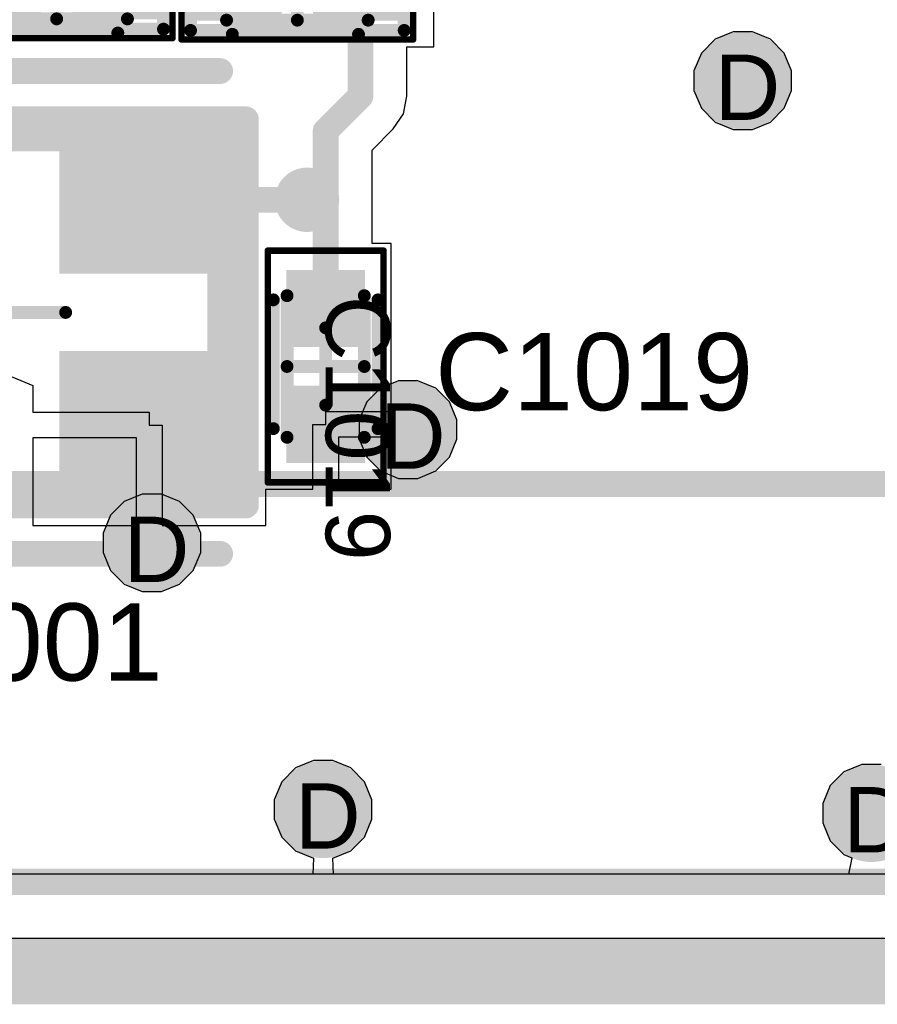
# Model space of a CAD drawing. Header units: inches. Extents: x -6 to 11.2, y -2.2 to 8.3.
# Tile 39 of 256: x 1.726 to 1.989, y -0.01 to 0.291. Entities that reach past the tile are written whole.
import ezdxf

# ---------------------------------------------------------------- set-up
doc = ezdxf.new("R2010")
doc.units = ezdxf.units.IN
doc.header["$MEASUREMENT"] = 0
for name, color, linetype in [('Board Layer Stack Bottom Overlay', 54, 'Continuous'), ('Board Outline', 76, 'Continuous'), ('Drill Drawing', 1, 'Continuous'), ('Layer  6- Inner', 156, 'Continuous'), ('Layer 1- Top', 1, 'Continuous'), ('Layer 2- GND', 16, 'Continuous'), ('Layer 3- Inner', 16, 'Continuous'), ('Layer 4- Inner', 76, 'Continuous'), ('Layer 5- Inner', 90, 'Continuous'), ('Layer 7- PWR', 76, 'Continuous'), ('Layer 8- Bottom', 5, 'Continuous'), ('Top Assembly', 56, 'Continuous'), ('Top Comp Body -Top13)-Comp Body -Bot14)', 56, 'Continuous'), ('Top Comp Outline -Top11)-Comp Outline -Bot12)', 56, 'Continuous'), ('Top Component Center', 56, 'Continuous'), ('Top Courtyard -Top15)-Courtyard -Bot16)', 56, 'Continuous'), ('Top Designator', 56, 'Continuous'), ('Top Overlay', 2, 'Continuous'), ('Top Paste', 8, 'Continuous'), ('Top Solder', 216, 'Continuous'), ('Via Holes', 16, 'Continuous')]:
    doc.layers.add(name, color=color, linetype=linetype)
doc.styles.add('Arial', font='txt', dxfattribs={"height": 0.2})

# ---------------------------------------------------------------- blocks, each defined once
blk = doc.blocks.new('FP_ABM8_MFG_150')
at = {"layer": 'Layer 1- Top'}
for points in [[(-0.07087, 0.05512), (-0.01969, 0.05512), (-0.01969, 0.01378), (-0.07087, 0.01378)], [(0.01969, 0.05512), (0.07087, 0.05512), (0.07087, 0.01378), (0.01969, 0.01378)], [(-0.07087, -0.01378), (-0.01969, -0.01378), (-0.01969, -0.05512), (-0.07087, -0.05512)], [(0.01969, -0.01378), (0.07087, -0.01378), (0.07087, -0.05512), (0.01969, -0.05512)]]:
    blk.add_hatch(color=7, dxfattribs=at).paths.add_polyline_path(points)
at = {"layer": 'Top Paste'}
for points in [[(-0.07087, 0.05512), (-0.01969, 0.05512), (-0.01969, 0.01378), (-0.07087, 0.01378)], [(0.01969, 0.05512), (0.07087, 0.05512), (0.07087, 0.01378), (0.01969, 0.01378)], [(-0.07087, -0.01378), (-0.01969, -0.01378), (-0.01969, -0.05512), (-0.07087, -0.05512)], [(0.01969, -0.01378), (0.07087, -0.01378), (0.07087, -0.05512), (0.01969, -0.05512)]]:
    blk.add_hatch(color=8, dxfattribs=at).paths.add_polyline_path(points)
at = {"layer": 'Top Solder'}
for points in [[(-0.07283, 0.05709), (-0.01772, 0.05709), (-0.01772, 0.01181), (-0.07283, 0.01181)], [(0.01772, 0.05709), (0.07283, 0.05709), (0.07283, 0.01181), (0.01772, 0.01181)], [(-0.07283, -0.01181), (-0.01772, -0.01181), (-0.01772, -0.05709), (-0.07283, -0.05709)], [(0.01772, -0.01181), (0.07283, -0.01181), (0.07283, -0.05709), (0.01772, -0.05709)]]:
    blk.add_hatch(color=216, dxfattribs=at).paths.add_polyline_path(points)
at = {"layer": 'Top Assembly'}
for points in [[(-0.0748, 0.05906, 0.00787, 0.00787, 0), (-0.0748, -0.05906, 0.00787, 0.00787, 0)], [(0.0748, 0.05906, 0.00787, 0.00787, 0), (-0.0748, 0.05906, 0.00787, 0.00787, 0)], [(0.0748, 0.05906, 0.00787, 0.00787, 0), (0.0748, -0.05906, 0.00787, 0.00787, 0)], [(0.0748, -0.05906, 0.00787, 0.00787, 0), (-0.0748, -0.05906, 0.00787, 0.00787, 0)]]:
    blk.add_lwpolyline(points, format="xyseb", dxfattribs=at)
for points in [[(-0.07677, 0.05906, 0.00394, 0.00394, 1), (-0.07283, 0.05906, 0.00394, 0.00394, 1)], [(-0.07677, 0.05906, 0.00394, 0.00394, 1), (-0.07283, 0.05906, 0.00394, 0.00394, 1)], [(0.07283, 0.05906, 0.00394, 0.00394, 1), (0.07677, 0.05906, 0.00394, 0.00394, 1)], [(0.07283, 0.05906, 0.00394, 0.00394, 1), (0.07677, 0.05906, 0.00394, 0.00394, 1)], [(-0.07677, -0.05906, 0.00394, 0.00394, 1), (-0.07283, -0.05906, 0.00394, 0.00394, 1)], [(-0.07677, -0.05906, 0.00394, 0.00394, 1), (-0.07283, -0.05906, 0.00394, 0.00394, 1)], [(0.07283, -0.05906, 0.00394, 0.00394, 1), (0.07677, -0.05906, 0.00394, 0.00394, 1)], [(0.07283, -0.05906, 0.00394, 0.00394, 1), (0.07677, -0.05906, 0.00394, 0.00394, 1)]]:
    blk.add_lwpolyline(points, format="xyseb", close=True, dxfattribs=at)
at = {"layer": 'Top Comp Body -Top13)-Comp Body -Bot14)'}
for points in [[(-0.06693, 0.05315, 0.00787, 0.00787, 0), (-0.06693, -0.05315, 0.00787, 0.00787, 0)], [(0.06693, 0.05315, 0.00787, 0.00787, 0), (-0.06693, 0.05315, 0.00787, 0.00787, 0)], [(0.06693, 0.05315, 0.00787, 0.00787, 0), (0.06693, -0.05315, 0.00787, 0.00787, 0)], [(0.06693, -0.05315, 0.00787, 0.00787, 0), (-0.06693, -0.05315, 0.00787, 0.00787, 0)]]:
    blk.add_lwpolyline(points, format="xyseb", dxfattribs=at)
for points in [[(-0.0689, 0.05315, 0.00394, 0.00394, 1), (-0.06496, 0.05315, 0.00394, 0.00394, 1)], [(-0.0689, 0.05315, 0.00394, 0.00394, 1), (-0.06496, 0.05315, 0.00394, 0.00394, 1)], [(0.06496, 0.05315, 0.00394, 0.00394, 1), (0.0689, 0.05315, 0.00394, 0.00394, 1)], [(0.06496, 0.05315, 0.00394, 0.00394, 1), (0.0689, 0.05315, 0.00394, 0.00394, 1)], [(-0.0689, -0.05315, 0.00394, 0.00394, 1), (-0.06496, -0.05315, 0.00394, 0.00394, 1)], [(-0.0689, -0.05315, 0.00394, 0.00394, 1), (-0.06496, -0.05315, 0.00394, 0.00394, 1)], [(0.06496, -0.05315, 0.00394, 0.00394, 1), (0.0689, -0.05315, 0.00394, 0.00394, 1)], [(0.06496, -0.05315, 0.00394, 0.00394, 1), (0.0689, -0.05315, 0.00394, 0.00394, 1)]]:
    blk.add_lwpolyline(points, format="xyseb", close=True, dxfattribs=at)
at = {"layer": 'Top Component Center'}
for points in [[(0, 0.01969, 0.00394, 0.00394, 0), (0, -0.01969, 0.00394, 0.00394, 0)], [(0.01969, 0, 0.00394, 0.00394, 0), (-0.01969, 0, 0.00394, 0.00394, 0)]]:
    blk.add_lwpolyline(points, format="xyseb", dxfattribs=at)
for points in [[(-0.00098, 0.01969, 0.00197, 0.00197, 1), (0.00098, 0.01969, 0.00197, 0.00197, 1)], [(-0.02067, 0, 0.00197, 0.00197, 1), (-0.0187, 0, 0.00197, 0.00197, 1)], [(0.0187, 0, 0.00197, 0.00197, 1), (0.02067, 0, 0.00197, 0.00197, 1)], [(-0.00098, -0.01969, 0.00197, 0.00197, 1), (0.00098, -0.01969, 0.00197, 0.00197, 1)]]:
    blk.add_lwpolyline(points, format="xyseb", close=True, dxfattribs=at)
at = {"layer": 'Top Courtyard -Top15)-Courtyard -Bot16)'}
for points in [[(-0.0748, 0.05906, 0.00787, 0.00787, 0), (-0.0748, -0.05906, 0.00787, 0.00787, 0)], [(0.0748, 0.05906, 0.00787, 0.00787, 0), (-0.0748, 0.05906, 0.00787, 0.00787, 0)], [(0.0748, 0.05906, 0.00787, 0.00787, 0), (0.0748, -0.05906, 0.00787, 0.00787, 0)], [(0.0748, -0.05906, 0.00787, 0.00787, 0), (-0.0748, -0.05906, 0.00787, 0.00787, 0)]]:
    blk.add_lwpolyline(points, format="xyseb", dxfattribs=at)
for points in [[(-0.07677, 0.05906, 0.00394, 0.00394, 1), (-0.07283, 0.05906, 0.00394, 0.00394, 1)], [(-0.07677, 0.05906, 0.00394, 0.00394, 1), (-0.07283, 0.05906, 0.00394, 0.00394, 1)], [(0.07283, 0.05906, 0.00394, 0.00394, 1), (0.07677, 0.05906, 0.00394, 0.00394, 1)], [(0.07283, 0.05906, 0.00394, 0.00394, 1), (0.07677, 0.05906, 0.00394, 0.00394, 1)], [(-0.07677, -0.05906, 0.00394, 0.00394, 1), (-0.07283, -0.05906, 0.00394, 0.00394, 1)], [(-0.07677, -0.05906, 0.00394, 0.00394, 1), (-0.07283, -0.05906, 0.00394, 0.00394, 1)], [(0.07283, -0.05906, 0.00394, 0.00394, 1), (0.07677, -0.05906, 0.00394, 0.00394, 1)], [(0.07283, -0.05906, 0.00394, 0.00394, 1), (0.07677, -0.05906, 0.00394, 0.00394, 1)]]:
    blk.add_lwpolyline(points, format="xyseb", close=True, dxfattribs=at)
at = {"layer": 'Top Overlay'}
for points in [[(0.06693, 0.07382, 0.00787, 0.00787, 0), (-0.06693, 0.07382, 0.00787, 0.00787, 0)], [(0.06693, -0.07382, 0.00787, 0.00787, 0), (-0.06693, -0.07382, 0.00787, 0.00787, 0)]]:
    blk.add_lwpolyline(points, format="xyseb", dxfattribs=at)
for points in [[(-0.0689, 0.07382, 0.00394, 0.00394, 1), (-0.06496, 0.07382, 0.00394, 0.00394, 1)], [(0.06496, 0.07382, 0.00394, 0.00394, 1), (0.0689, 0.07382, 0.00394, 0.00394, 1)], [(-0.08858, -0.03445, 0.00984, 0.00984, 1), (-0.09843, -0.03445, 0.00984, 0.00984, 1)], [(-0.10089, -0.03445, 0.00492, 0.00492, 1), (-0.09596, -0.03445, 0.00492, 0.00492, 1)], [(-0.09104, -0.03445, 0.00492, 0.00492, 1), (-0.08612, -0.03445, 0.00492, 0.00492, 1)], [(-0.0689, -0.07382, 0.00394, 0.00394, 1), (-0.06496, -0.07382, 0.00394, 0.00394, 1)], [(0.06496, -0.07382, 0.00394, 0.00394, 1), (0.0689, -0.07382, 0.00394, 0.00394, 1)]]:
    blk.add_lwpolyline(points, format="xyseb", close=True, dxfattribs=at)
at = {"layer": 'Top Assembly', "style": 'Arial'}
blk.add_text('Y1001', height=0.03937, dxfattribs=at).set_placement((0.00004, 0.00044))
blk = doc.blocks.new('L15002_035_243')
at = {"layer": 'Layer 1- Top'}
for points in [[(-0.03179, 0.01), (-0.00679, 0.01), (-0.00679, -0.01), (-0.03179, -0.01)], [(0.00679, 0.01), (0.03179, 0.01), (0.03179, -0.01), (0.00679, -0.01)]]:
    blk.add_hatch(color=7, dxfattribs=at).paths.add_polyline_path(points)
at = {"layer": 'Top Paste'}
for points in [[(-0.03179, 0.01), (-0.00679, 0.01), (-0.00679, -0.01), (-0.03179, -0.01)], [(0.00679, 0.01), (0.03179, 0.01), (0.03179, -0.01), (0.00679, -0.01)]]:
    blk.add_hatch(color=8, dxfattribs=at).paths.add_polyline_path(points)
at = {"layer": 'Top Solder'}
for points in [[(-0.03376, 0.01197), (-0.00482, 0.01197), (-0.00482, -0.01197), (-0.03376, -0.01197)], [(0.00482, 0.01197), (0.03376, 0.01197), (0.03376, -0.01197), (0.00482, -0.01197)]]:
    blk.add_hatch(color=216, dxfattribs=at).paths.add_polyline_path(points)
at = {"layer": 'Top Comp Body -Top13)-Comp Body -Bot14)'}
for points in [[(0.02165, 0.01181, 0.00394, 0.00394, 0), (-0.02165, 0.01181, 0.00394, 0.00394, 0)], [(-0.02165, 0.01181, 0.00394, 0.00394, 0), (-0.02165, -0.01181, 0.00394, 0.00394, 0)], [(0.02165, 0.01181, 0.00394, 0.00394, 0), (0.02165, -0.01181, 0.00394, 0.00394, 0)], [(0.02165, -0.01181, 0.00394, 0.00394, 0), (-0.02165, -0.01181, 0.00394, 0.00394, 0)]]:
    blk.add_lwpolyline(points, format="xyseb", dxfattribs=at)
for points in [[(-0.02264, 0.01181, 0.00197, 0.00197, 1), (-0.02067, 0.01181, 0.00197, 0.00197, 1)], [(-0.02264, 0.01181, 0.00197, 0.00197, 1), (-0.02067, 0.01181, 0.00197, 0.00197, 1)], [(0.02067, 0.01181, 0.00197, 0.00197, 1), (0.02264, 0.01181, 0.00197, 0.00197, 1)], [(0.02067, 0.01181, 0.00197, 0.00197, 1), (0.02264, 0.01181, 0.00197, 0.00197, 1)], [(-0.02264, -0.01181, 0.00197, 0.00197, 1), (-0.02067, -0.01181, 0.00197, 0.00197, 1)], [(-0.02264, -0.01181, 0.00197, 0.00197, 1), (-0.02067, -0.01181, 0.00197, 0.00197, 1)], [(0.02067, -0.01181, 0.00197, 0.00197, 1), (0.02264, -0.01181, 0.00197, 0.00197, 1)], [(0.02067, -0.01181, 0.00197, 0.00197, 1), (0.02264, -0.01181, 0.00197, 0.00197, 1)]]:
    blk.add_lwpolyline(points, format="xyseb", close=True, dxfattribs=at)
at = {"layer": 'Top Comp Outline -Top11)-Comp Outline -Bot12)'}
for points in [[(-0.03268, 0.01496, 0.00394, 0.00394, 0), (-0.03268, -0.01496, 0.00394, 0.00394, 0)], [(0.03268, 0.01496, 0.00394, 0.00394, 0), (-0.03268, 0.01496, 0.00394, 0.00394, 0)], [(0.03268, 0.01496, 0.00394, 0.00394, 0), (0.03268, -0.01496, 0.00394, 0.00394, 0)], [(0.03268, -0.01496, 0.00394, 0.00394, 0), (-0.03268, -0.01496, 0.00394, 0.00394, 0)]]:
    blk.add_lwpolyline(points, format="xyseb", dxfattribs=at)
for points in [[(-0.03366, 0.01496, 0.00197, 0.00197, 1), (-0.03169, 0.01496, 0.00197, 0.00197, 1)], [(-0.03366, 0.01496, 0.00197, 0.00197, 1), (-0.03169, 0.01496, 0.00197, 0.00197, 1)], [(0.03169, 0.01496, 0.00197, 0.00197, 1), (0.03366, 0.01496, 0.00197, 0.00197, 1)], [(0.03169, 0.01496, 0.00197, 0.00197, 1), (0.03366, 0.01496, 0.00197, 0.00197, 1)], [(-0.03366, -0.01496, 0.00197, 0.00197, 1), (-0.03169, -0.01496, 0.00197, 0.00197, 1)], [(-0.03366, -0.01496, 0.00197, 0.00197, 1), (-0.03169, -0.01496, 0.00197, 0.00197, 1)], [(0.03169, -0.01496, 0.00197, 0.00197, 1), (0.03366, -0.01496, 0.00197, 0.00197, 1)], [(0.03169, -0.01496, 0.00197, 0.00197, 1), (0.03366, -0.01496, 0.00197, 0.00197, 1)]]:
    blk.add_lwpolyline(points, format="xyseb", close=True, dxfattribs=at)
at = {"layer": 'Top Courtyard -Top15)-Courtyard -Bot16)'}
for points in [[(-0.03543, 0.01772, 0.00197, 0.00197, 0), (-0.03543, -0.01772, 0.00197, 0.00197, 0)], [(0.03543, 0.01772, 0.00197, 0.00197, 0), (-0.03543, 0.01772, 0.00197, 0.00197, 0)], [(0.03543, 0.01772, 0.00197, 0.00197, 0), (0.03543, -0.01772, 0.00197, 0.00197, 0)], [(0, 0.01181, 0.00394, 0.00394, 0), (0, -0.01181, 0.00394, 0.00394, 0)], [(0.01181, 0, 0.00394, 0.00394, 0), (-0.01181, 0, 0.00394, 0.00394, 0)], [(0.03543, -0.01772, 0.00197, 0.00197, 0), (-0.03543, -0.01772, 0.00197, 0.00197, 0)]]:
    blk.add_lwpolyline(points, format="xyseb", dxfattribs=at)
for points in [[(-0.03593, 0.01772, 0.000984, 0.000984, 1), (-0.03494, 0.01772, 0.000984, 0.000984, 1)], [(-0.03593, 0.01772, 0.000984, 0.000984, 1), (-0.03494, 0.01772, 0.000984, 0.000984, 1)], [(0.03494, 0.01772, 0.000984, 0.000984, 1), (0.03593, 0.01772, 0.000984, 0.000984, 1)], [(0.03494, 0.01772, 0.000984, 0.000984, 1), (0.03593, 0.01772, 0.000984, 0.000984, 1)], [(-0.00098, 0.01181, 0.00197, 0.00197, 1), (0.00098, 0.01181, 0.00197, 0.00197, 1)], [(-0.0128, 0, 0.00197, 0.00197, 1), (-0.01083, 0, 0.00197, 0.00197, 1)], [(0.01083, 0, 0.00197, 0.00197, 1), (0.0128, 0, 0.00197, 0.00197, 1)], [(-0.00098, -0.01181, 0.00197, 0.00197, 1), (0.00098, -0.01181, 0.00197, 0.00197, 1)], [(-0.03593, -0.01772, 0.000984, 0.000984, 1), (-0.03494, -0.01772, 0.000984, 0.000984, 1)], [(-0.03593, -0.01772, 0.000984, 0.000984, 1), (-0.03494, -0.01772, 0.000984, 0.000984, 1)], [(0.03494, -0.01772, 0.000984, 0.000984, 1), (0.03593, -0.01772, 0.000984, 0.000984, 1)], [(0.03494, -0.01772, 0.000984, 0.000984, 1), (0.03593, -0.01772, 0.000984, 0.000984, 1)]]:
    blk.add_lwpolyline(points, format="xyseb", close=True, dxfattribs=at)
at = {"layer": 'Top Overlay'}
for points in [[(0.01988, 0.01614, 0.00394, 0.00394, 0), (-0.0187, 0.01614, 0.00394, 0.00394, 0)], [(0.01988, -0.01614, 0.00394, 0.00394, 0), (-0.0187, -0.01614, 0.00394, 0.00394, 0)]]:
    blk.add_lwpolyline(points, format="xyseb", dxfattribs=at)
for points in [[(-0.01969, 0.01614, 0.00197, 0.00197, 1), (-0.01772, 0.01614, 0.00197, 0.00197, 1)], [(0.0189, 0.01614, 0.00197, 0.00197, 1), (0.02087, 0.01614, 0.00197, 0.00197, 1)], [(-0.01969, -0.01614, 0.00197, 0.00197, 1), (-0.01772, -0.01614, 0.00197, 0.00197, 1)], [(0.0189, -0.01614, 0.00197, 0.00197, 1), (0.02087, -0.01614, 0.00197, 0.00197, 1)]]:
    blk.add_lwpolyline(points, format="xyseb", close=True, dxfattribs=at)
at = {"layer": 'Top Comp Outline -Top11)-Comp Outline -Bot12)', "style": 'Arial'}
blk.add_text('R1042', height=0.01378, dxfattribs=at).set_placement((-0.03099, -0.00689))
blk = doc.blocks.new('L15002_035_245')
at = {"layer": 'Layer 1- Top'}
for points in [[(-0.03179, 0.01), (-0.00679, 0.01), (-0.00679, -0.01), (-0.03179, -0.01)], [(0.00679, 0.01), (0.03179, 0.01), (0.03179, -0.01), (0.00679, -0.01)]]:
    blk.add_hatch(color=7, dxfattribs=at).paths.add_polyline_path(points)
at = {"layer": 'Top Paste'}
for points in [[(-0.03179, 0.01), (-0.00679, 0.01), (-0.00679, -0.01), (-0.03179, -0.01)], [(0.00679, 0.01), (0.03179, 0.01), (0.03179, -0.01), (0.00679, -0.01)]]:
    blk.add_hatch(color=8, dxfattribs=at).paths.add_polyline_path(points)
at = {"layer": 'Top Solder'}
for points in [[(-0.03376, 0.01197), (-0.00482, 0.01197), (-0.00482, -0.01197), (-0.03376, -0.01197)], [(0.00482, 0.01197), (0.03376, 0.01197), (0.03376, -0.01197), (0.00482, -0.01197)]]:
    blk.add_hatch(color=216, dxfattribs=at).paths.add_polyline_path(points)
at = {"layer": 'Top Comp Body -Top13)-Comp Body -Bot14)'}
for points in [[(0.02165, 0.01181, 0.00394, 0.00394, 0), (-0.02165, 0.01181, 0.00394, 0.00394, 0)], [(-0.02165, 0.01181, 0.00394, 0.00394, 0), (-0.02165, -0.01181, 0.00394, 0.00394, 0)], [(0.02165, 0.01181, 0.00394, 0.00394, 0), (0.02165, -0.01181, 0.00394, 0.00394, 0)], [(0.02165, -0.01181, 0.00394, 0.00394, 0), (-0.02165, -0.01181, 0.00394, 0.00394, 0)]]:
    blk.add_lwpolyline(points, format="xyseb", dxfattribs=at)
for points in [[(-0.02264, 0.01181, 0.00197, 0.00197, 1), (-0.02067, 0.01181, 0.00197, 0.00197, 1)], [(-0.02264, 0.01181, 0.00197, 0.00197, 1), (-0.02067, 0.01181, 0.00197, 0.00197, 1)], [(0.02067, 0.01181, 0.00197, 0.00197, 1), (0.02264, 0.01181, 0.00197, 0.00197, 1)], [(0.02067, 0.01181, 0.00197, 0.00197, 1), (0.02264, 0.01181, 0.00197, 0.00197, 1)], [(-0.02264, -0.01181, 0.00197, 0.00197, 1), (-0.02067, -0.01181, 0.00197, 0.00197, 1)], [(-0.02264, -0.01181, 0.00197, 0.00197, 1), (-0.02067, -0.01181, 0.00197, 0.00197, 1)], [(0.02067, -0.01181, 0.00197, 0.00197, 1), (0.02264, -0.01181, 0.00197, 0.00197, 1)], [(0.02067, -0.01181, 0.00197, 0.00197, 1), (0.02264, -0.01181, 0.00197, 0.00197, 1)]]:
    blk.add_lwpolyline(points, format="xyseb", close=True, dxfattribs=at)
at = {"layer": 'Top Comp Outline -Top11)-Comp Outline -Bot12)'}
for points in [[(-0.03268, 0.01496, 0.00394, 0.00394, 0), (-0.03268, -0.01496, 0.00394, 0.00394, 0)], [(0.03268, 0.01496, 0.00394, 0.00394, 0), (-0.03268, 0.01496, 0.00394, 0.00394, 0)], [(0.03268, 0.01496, 0.00394, 0.00394, 0), (0.03268, -0.01496, 0.00394, 0.00394, 0)], [(0.03268, -0.01496, 0.00394, 0.00394, 0), (-0.03268, -0.01496, 0.00394, 0.00394, 0)]]:
    blk.add_lwpolyline(points, format="xyseb", dxfattribs=at)
for points in [[(-0.03366, 0.01496, 0.00197, 0.00197, 1), (-0.03169, 0.01496, 0.00197, 0.00197, 1)], [(-0.03366, 0.01496, 0.00197, 0.00197, 1), (-0.03169, 0.01496, 0.00197, 0.00197, 1)], [(0.03169, 0.01496, 0.00197, 0.00197, 1), (0.03366, 0.01496, 0.00197, 0.00197, 1)], [(0.03169, 0.01496, 0.00197, 0.00197, 1), (0.03366, 0.01496, 0.00197, 0.00197, 1)], [(-0.03366, -0.01496, 0.00197, 0.00197, 1), (-0.03169, -0.01496, 0.00197, 0.00197, 1)], [(-0.03366, -0.01496, 0.00197, 0.00197, 1), (-0.03169, -0.01496, 0.00197, 0.00197, 1)], [(0.03169, -0.01496, 0.00197, 0.00197, 1), (0.03366, -0.01496, 0.00197, 0.00197, 1)], [(0.03169, -0.01496, 0.00197, 0.00197, 1), (0.03366, -0.01496, 0.00197, 0.00197, 1)]]:
    blk.add_lwpolyline(points, format="xyseb", close=True, dxfattribs=at)
at = {"layer": 'Top Courtyard -Top15)-Courtyard -Bot16)'}
for points in [[(-0.03543, 0.01772, 0.00197, 0.00197, 0), (-0.03543, -0.01772, 0.00197, 0.00197, 0)], [(0.03543, 0.01772, 0.00197, 0.00197, 0), (-0.03543, 0.01772, 0.00197, 0.00197, 0)], [(0.03543, 0.01772, 0.00197, 0.00197, 0), (0.03543, -0.01772, 0.00197, 0.00197, 0)], [(0, 0.01181, 0.00394, 0.00394, 0), (0, -0.01181, 0.00394, 0.00394, 0)], [(0.01181, 0, 0.00394, 0.00394, 0), (-0.01181, 0, 0.00394, 0.00394, 0)], [(0.03543, -0.01772, 0.00197, 0.00197, 0), (-0.03543, -0.01772, 0.00197, 0.00197, 0)]]:
    blk.add_lwpolyline(points, format="xyseb", dxfattribs=at)
for points in [[(-0.03593, 0.01772, 0.000984, 0.000984, 1), (-0.03494, 0.01772, 0.000984, 0.000984, 1)], [(-0.03593, 0.01772, 0.000984, 0.000984, 1), (-0.03494, 0.01772, 0.000984, 0.000984, 1)], [(0.03494, 0.01772, 0.000984, 0.000984, 1), (0.03593, 0.01772, 0.000984, 0.000984, 1)], [(0.03494, 0.01772, 0.000984, 0.000984, 1), (0.03593, 0.01772, 0.000984, 0.000984, 1)], [(-0.00098, 0.01181, 0.00197, 0.00197, 1), (0.00098, 0.01181, 0.00197, 0.00197, 1)], [(-0.0128, 0, 0.00197, 0.00197, 1), (-0.01083, 0, 0.00197, 0.00197, 1)], [(0.01083, 0, 0.00197, 0.00197, 1), (0.0128, 0, 0.00197, 0.00197, 1)], [(-0.00098, -0.01181, 0.00197, 0.00197, 1), (0.00098, -0.01181, 0.00197, 0.00197, 1)], [(-0.03593, -0.01772, 0.000984, 0.000984, 1), (-0.03494, -0.01772, 0.000984, 0.000984, 1)], [(-0.03593, -0.01772, 0.000984, 0.000984, 1), (-0.03494, -0.01772, 0.000984, 0.000984, 1)], [(0.03494, -0.01772, 0.000984, 0.000984, 1), (0.03593, -0.01772, 0.000984, 0.000984, 1)], [(0.03494, -0.01772, 0.000984, 0.000984, 1), (0.03593, -0.01772, 0.000984, 0.000984, 1)]]:
    blk.add_lwpolyline(points, format="xyseb", close=True, dxfattribs=at)
at = {"layer": 'Top Overlay'}
for points in [[(0.01988, 0.01614, 0.00394, 0.00394, 0), (-0.0187, 0.01614, 0.00394, 0.00394, 0)], [(0.01988, -0.01614, 0.00394, 0.00394, 0), (-0.0187, -0.01614, 0.00394, 0.00394, 0)]]:
    blk.add_lwpolyline(points, format="xyseb", dxfattribs=at)
for points in [[(-0.01969, 0.01614, 0.00197, 0.00197, 1), (-0.01772, 0.01614, 0.00197, 0.00197, 1)], [(0.0189, 0.01614, 0.00197, 0.00197, 1), (0.02087, 0.01614, 0.00197, 0.00197, 1)], [(-0.01969, -0.01614, 0.00197, 0.00197, 1), (-0.01772, -0.01614, 0.00197, 0.00197, 1)], [(0.0189, -0.01614, 0.00197, 0.00197, 1), (0.02087, -0.01614, 0.00197, 0.00197, 1)]]:
    blk.add_lwpolyline(points, format="xyseb", close=True, dxfattribs=at)
at = {"layer": 'Top Comp Outline -Top11)-Comp Outline -Bot12)', "style": 'Arial'}
blk.add_text('R1040', height=0.01378, dxfattribs=at).set_placement((-0.03099, -0.00689))
blk = doc.blocks.new('CAPC1005X06_F_384')
at = {"layer": 'Layer 1- Top'}
for points in [[(-0.02756, 0.01004), (-0.00787, 0.01004), (-0.00787, -0.01004), (-0.02756, -0.01004)], [(0.00787, 0.01004), (0.02756, 0.01004), (0.02756, -0.01004), (0.00787, -0.01004)]]:
    blk.add_hatch(color=7, dxfattribs=at).paths.add_polyline_path(points)
at = {"layer": 'Top Paste'}
for points in [[(-0.02756, 0.01004), (-0.00787, 0.01004), (-0.00787, -0.01004), (-0.02756, -0.01004)], [(0.00787, 0.01004), (0.02756, 0.01004), (0.02756, -0.01004), (0.00787, -0.01004)]]:
    blk.add_hatch(color=8, dxfattribs=at).paths.add_polyline_path(points)
at = {"layer": 'Top Solder'}
for points in [[(-0.02953, 0.01201), (-0.00591, 0.01201), (-0.00591, -0.01201), (-0.02953, -0.01201)], [(0.00591, 0.01201), (0.02953, 0.01201), (0.02953, -0.01201), (0.00591, -0.01201)]]:
    blk.add_hatch(color=216, dxfattribs=at).paths.add_polyline_path(points)
at = {"layer": 'Top Comp Outline -Top11)-Comp Outline -Bot12)'}
for points in [[(0.02165, 0.01181, 0.00394, 0.00394, 0), (-0.02165, 0.01181, 0.00394, 0.00394, 0)], [(-0.02165, -0.01181, 0.00394, 0.00394, 0), (-0.02165, 0.01181, 0.00394, 0.00394, 0)], [(0.02165, -0.01181, 0.00394, 0.00394, 0), (0.02165, 0.01181, 0.00394, 0.00394, 0)], [(0.02165, -0.01181, 0.00394, 0.00394, 0), (-0.02165, -0.01181, 0.00394, 0.00394, 0)]]:
    blk.add_lwpolyline(points, format="xyseb", dxfattribs=at)
for points in [[(-0.02264, 0.01181, 0.00197, 0.00197, 1), (-0.02067, 0.01181, 0.00197, 0.00197, 1)], [(-0.02264, 0.01181, 0.00197, 0.00197, 1), (-0.02067, 0.01181, 0.00197, 0.00197, 1)], [(0.02067, 0.01181, 0.00197, 0.00197, 1), (0.02264, 0.01181, 0.00197, 0.00197, 1)], [(0.02067, 0.01181, 0.00197, 0.00197, 1), (0.02264, 0.01181, 0.00197, 0.00197, 1)], [(-0.02264, -0.01181, 0.00197, 0.00197, 1), (-0.02067, -0.01181, 0.00197, 0.00197, 1)], [(-0.02264, -0.01181, 0.00197, 0.00197, 1), (-0.02067, -0.01181, 0.00197, 0.00197, 1)], [(0.02067, -0.01181, 0.00197, 0.00197, 1), (0.02264, -0.01181, 0.00197, 0.00197, 1)], [(0.02067, -0.01181, 0.00197, 0.00197, 1), (0.02264, -0.01181, 0.00197, 0.00197, 1)]]:
    blk.add_lwpolyline(points, format="xyseb", close=True, dxfattribs=at)
at = {"layer": 'Top Courtyard -Top15)-Courtyard -Bot16)'}
for points in [[(-0.03543, -0.01772, 0.00197, 0.00197, 0), (-0.03543, 0.01772, 0.00197, 0.00197, 0)], [(0.03543, 0.01772, 0.00197, 0.00197, 0), (-0.03543, 0.01772, 0.00197, 0.00197, 0)], [(0.03543, -0.01772, 0.00197, 0.00197, 0), (0.03543, 0.01772, 0.00197, 0.00197, 0)], [(0, -0.01181, 0.00394, 0.00394, 0), (0, 0.01181, 0.00394, 0.00394, 0)], [(0.01181, 0, 0.00394, 0.00394, 0), (-0.01181, 0, 0.00394, 0.00394, 0)], [(0.03543, -0.01772, 0.00197, 0.00197, 0), (-0.03543, -0.01772, 0.00197, 0.00197, 0)]]:
    blk.add_lwpolyline(points, format="xyseb", dxfattribs=at)
for points in [[(-0.03593, 0.01772, 0.000984, 0.000984, 1), (-0.03494, 0.01772, 0.000984, 0.000984, 1)], [(-0.03593, 0.01772, 0.000984, 0.000984, 1), (-0.03494, 0.01772, 0.000984, 0.000984, 1)], [(0.03494, 0.01772, 0.000984, 0.000984, 1), (0.03593, 0.01772, 0.000984, 0.000984, 1)], [(0.03494, 0.01772, 0.000984, 0.000984, 1), (0.03593, 0.01772, 0.000984, 0.000984, 1)], [(-0.00098, 0.01181, 0.00197, 0.00197, 1), (0.00098, 0.01181, 0.00197, 0.00197, 1)], [(-0.0128, 0, 0.00197, 0.00197, 1), (-0.01083, 0, 0.00197, 0.00197, 1)], [(0.01083, 0, 0.00197, 0.00197, 1), (0.0128, 0, 0.00197, 0.00197, 1)], [(-0.00098, -0.01181, 0.00197, 0.00197, 1), (0.00098, -0.01181, 0.00197, 0.00197, 1)], [(-0.03593, -0.01772, 0.000984, 0.000984, 1), (-0.03494, -0.01772, 0.000984, 0.000984, 1)], [(-0.03593, -0.01772, 0.000984, 0.000984, 1), (-0.03494, -0.01772, 0.000984, 0.000984, 1)], [(0.03494, -0.01772, 0.000984, 0.000984, 1), (0.03593, -0.01772, 0.000984, 0.000984, 1)], [(0.03494, -0.01772, 0.000984, 0.000984, 1), (0.03593, -0.01772, 0.000984, 0.000984, 1)]]:
    blk.add_lwpolyline(points, format="xyseb", close=True, dxfattribs=at)
at = {"layer": 'Top Overlay'}
for points in [[(0.019, 0.016, 0.00394, 0.00394, 0), (-0.02037, 0.016, 0.00394, 0.00394, 0)], [(0.019, -0.016, 0.00394, 0.00394, 0), (-0.02037, -0.016, 0.00394, 0.00394, 0)]]:
    blk.add_lwpolyline(points, format="xyseb", dxfattribs=at)
for points in [[(-0.02135, 0.016, 0.00197, 0.00197, 1), (-0.01939, 0.016, 0.00197, 0.00197, 1)], [(0.01802, 0.016, 0.00197, 0.00197, 1), (0.01998, 0.016, 0.00197, 0.00197, 1)], [(-0.02135, -0.016, 0.00197, 0.00197, 1), (-0.01939, -0.016, 0.00197, 0.00197, 1)], [(0.01802, -0.016, 0.00197, 0.00197, 1), (0.01998, -0.016, 0.00197, 0.00197, 1)]]:
    blk.add_lwpolyline(points, format="xyseb", close=True, dxfattribs=at)
at = {"layer": 'Top Designator', "style": 'Arial'}
blk.add_text('C1019', height=0.019685, dxfattribs=at).set_placement((-0.02165, 0))
blk = doc.blocks.new('AG5300_B_408')
at = {"layer": 'Board Layer Stack Bottom Overlay'}
for points in [[(-0.2, -0.15591, 0.008, 0.008, 0), (2.05, -0.15591, 0.008, 0.008, 0)], [(-0.2, -0.27756, 0.008, 0.008, 0), (2.05807, -0.27756, 0.008, 0.008, 0)]]:
    blk.add_lwpolyline(points, format="xyseb", dxfattribs=at)

msp = doc.modelspace()

# ---------------------------------------------------------------- hatches: boundary and pattern name
at = {"layer": 'Layer 1- Top'}
h = msp.add_hatch(color=7, dxfattribs=at)
edge = h.paths.add_edge_path()
edge.add_arc((1.94764, 0.27244), 0.00984, 0, 360)
h = msp.add_hatch(color=7, dxfattribs=at)
edge = h.paths.add_edge_path()
edge.add_arc((1.84528, 0.16575), 0.00984, 0, 360)
h = msp.add_hatch(color=7, dxfattribs=at)
edge = h.paths.add_edge_path()
edge.add_arc((1.76693, 0.1311), 0.00984, 0, 360)
h = msp.add_hatch(color=7, dxfattribs=at)
edge = h.paths.add_edge_path()
edge.add_arc((1.81929, 0.04961), 0.00984, 0, 360)
h = msp.add_hatch(color=7, dxfattribs=at)
edge = h.paths.add_edge_path()
edge.add_arc((1.98701, 0.04843), 0.00984, 0, 360)
at = {"layer": 'Layer 3- Inner'}
h = msp.add_hatch(color=7, dxfattribs=at)
edge = h.paths.add_edge_path()
edge.add_arc((1.94764, 0.27244), 0.00984, 0, 360)
h = msp.add_hatch(color=7, dxfattribs=at)
edge = h.paths.add_edge_path()
edge.add_arc((1.84528, 0.16575), 0.00984, 0, 360)
h = msp.add_hatch(color=7, dxfattribs=at)
edge = h.paths.add_edge_path()
edge.add_arc((1.76693, 0.1311), 0.00984, 0, 360)
h = msp.add_hatch(color=7, dxfattribs=at)
edge = h.paths.add_edge_path()
edge.add_arc((1.81929, 0.04961), 0.00984, 0, 360)
h = msp.add_hatch(color=7, dxfattribs=at)
edge = h.paths.add_edge_path()
edge.add_arc((1.98701, 0.04843), 0.00984, 0, 360)
at = {"layer": 'Layer 5- Inner'}
h = msp.add_hatch(color=7, dxfattribs=at)
edge = h.paths.add_edge_path()
edge.add_arc((1.94764, 0.27244), 0.00984, 0, 360)
h = msp.add_hatch(color=7, dxfattribs=at)
edge = h.paths.add_edge_path()
edge.add_arc((1.84528, 0.16575), 0.00984, 0, 360)
h = msp.add_hatch(color=7, dxfattribs=at)
edge = h.paths.add_edge_path()
edge.add_arc((1.76693, 0.1311), 0.00984, 0, 360)
h = msp.add_hatch(color=7, dxfattribs=at)
edge = h.paths.add_edge_path()
edge.add_arc((1.81929, 0.04961), 0.00984, 0, 360)
h = msp.add_hatch(color=7, dxfattribs=at)
edge = h.paths.add_edge_path()
edge.add_arc((1.98701, 0.04843), 0.00984, 0, 360)
at = {"layer": 'Layer 7- PWR'}
h = msp.add_hatch(color=7, dxfattribs=at)
edge = h.paths.add_edge_path()
edge.add_arc((1.94764, 0.27244), 0.01492, 0, 360)
h = msp.add_hatch(color=7, dxfattribs=at)
edge = h.paths.add_edge_path()
edge.add_arc((1.84528, 0.16575), 0.01492, 0, 360)
h = msp.add_hatch(color=7, dxfattribs=at)
edge = h.paths.add_edge_path()
edge.add_arc((1.76693, 0.1311), 0.01492, 0, 360)
h = msp.add_hatch(color=7, dxfattribs=at)
edge = h.paths.add_edge_path()
edge.add_arc((1.81929, 0.04961), 0.01492, 0, 360)
h = msp.add_hatch(color=7, dxfattribs=at)
edge = h.paths.add_edge_path()
edge.add_arc((1.98701, 0.04843), 0.01492, 0, 360)
at = {"layer": 'Layer 8- Bottom'}
h = msp.add_hatch(color=7, dxfattribs=at)
edge = h.paths.add_edge_path()
edge.add_arc((1.94764, 0.27244), 0.00984, 0, 360)
h = msp.add_hatch(color=7, dxfattribs=at)
edge = h.paths.add_edge_path()
edge.add_arc((1.84528, 0.16575), 0.00984, 0, 360)
h = msp.add_hatch(color=7, dxfattribs=at)
edge = h.paths.add_edge_path()
edge.add_arc((1.76693, 0.1311), 0.00984, 0, 360)
h = msp.add_hatch(color=7, dxfattribs=at)
edge = h.paths.add_edge_path()
edge.add_arc((1.81929, 0.04961), 0.00984, 0, 360)
h = msp.add_hatch(color=7, dxfattribs=at)
edge = h.paths.add_edge_path()
edge.add_arc((1.98701, 0.04843), 0.00984, 0, 360)
at = {"layer": 'Via Holes'}
h = msp.add_hatch(color=7, dxfattribs=at)
edge = h.paths.add_edge_path()
edge.add_arc((1.94764, 0.27244), 0.00492, 0, 360)
h = msp.add_hatch(color=7, dxfattribs=at)
edge = h.paths.add_edge_path()
edge.add_arc((1.84528, 0.16575), 0.00492, 0, 360)
h = msp.add_hatch(color=7, dxfattribs=at)
edge = h.paths.add_edge_path()
edge.add_arc((1.76693, 0.1311), 0.00492, 0, 360)
h = msp.add_hatch(color=7, dxfattribs=at)
edge = h.paths.add_edge_path()
edge.add_arc((1.81929, 0.04961), 0.00492, 0, 360)
h = msp.add_hatch(color=7, dxfattribs=at)
edge = h.paths.add_edge_path()
edge.add_arc((1.98701, 0.04843), 0.00492, 0, 360)

# ---------------------------------------------------------------- linework, layer by layer
at = {"layer": 'Board Outline'}
msp.add_lwpolyline([(-0.00001, -0.00001, 0.015, 0.015, 0), (5.39999, -0.00001, 0.015, 0.015, 0)], format="xyseb", dxfattribs=at)
at = {"layer": 'Layer  6- Inner'}
for p, q in [((1.94467, 0.28736), (1.93919, 0.28509)), ((1.95061, 0.28736), (1.94467, 0.28736)), ((1.95609, 0.28509), (1.95061, 0.28736)), ((1.93919, 0.28509), (1.93499, 0.28089)), ((1.96029, 0.28089), (1.95609, 0.28509)), ((1.93499, 0.28089), (1.93272, 0.27541)), ((1.96256, 0.27541), (1.96029, 0.28089)), ((1.93272, 0.27541), (1.93272, 0.26947)), ((1.96256, 0.26947), (1.96256, 0.27541)), ((1.93272, 0.26947), (1.93499, 0.26399)), ((1.96029, 0.26399), (1.96256, 0.26947)), ((1.93499, 0.26399), (1.93919, 0.25979)), ((1.95609, 0.25979), (1.96029, 0.26399)), ((1.93919, 0.25979), (1.94467, 0.25752)), ((1.95061, 0.25752), (1.95609, 0.25979)), ((1.94467, 0.25752), (1.95061, 0.25752)), ((1.84231, 0.18067), (1.83682, 0.1784)), ((1.84824, 0.18067), (1.84231, 0.18067)), ((1.85373, 0.1784), (1.84824, 0.18067)), ((1.83682, 0.1784), (1.83263, 0.1742)), ((1.85793, 0.1742), (1.85373, 0.1784)), ((1.83263, 0.1742), (1.83035, 0.16872)), ((1.8602, 0.16872), (1.85793, 0.1742)), ((1.83035, 0.16872), (1.83035, 0.16278)), ((1.8602, 0.16278), (1.8602, 0.16872)), ((1.83035, 0.16278), (1.83263, 0.1573)), ((1.85793, 0.1573), (1.8602, 0.16278)), ((1.83263, 0.1573), (1.83682, 0.1531)), ((1.85373, 0.1531), (1.85793, 0.1573)), ((1.83682, 0.1531), (1.84231, 0.15083)), ((1.84231, 0.15083), (1.84824, 0.15083)), ((1.84824, 0.15083), (1.85373, 0.1531)), ((1.76396, 0.14602), (1.75848, 0.14375)), ((1.7699, 0.14602), (1.76396, 0.14602)), ((1.77538, 0.14375), (1.7699, 0.14602)), ((1.75848, 0.14375), (1.75428, 0.13955)), ((1.77958, 0.13955), (1.77538, 0.14375)), ((1.75428, 0.13955), (1.75201, 0.13407)), ((1.78185, 0.13407), (1.77958, 0.13955)), ((1.75201, 0.13407), (1.75201, 0.12813)), ((1.78185, 0.12813), (1.78185, 0.13407)), ((1.75201, 0.12813), (1.75428, 0.12265)), ((1.77958, 0.12265), (1.78185, 0.12813)), ((1.75428, 0.12265), (1.75848, 0.11845)), ((1.77538, 0.11845), (1.77958, 0.12265)), ((1.75848, 0.11845), (1.76396, 0.11618)), ((1.7699, 0.11618), (1.77538, 0.11845)), ((1.76396, 0.11618), (1.7699, 0.11618)), ((1.81632, 0.06453), (1.81084, 0.06226)), ((1.82226, 0.06453), (1.81632, 0.06453)), ((1.82774, 0.06226), (1.82226, 0.06453)), ((1.98404, 0.06335), (1.97856, 0.06107)), ((1.98998, 0.06335), (1.98404, 0.06335)), ((1.81084, 0.06226), (1.80664, 0.05806)), ((1.83194, 0.05806), (1.82774, 0.06226)), ((1.97856, 0.06107), (1.97436, 0.05688)), ((1.80664, 0.05806), (1.80437, 0.05257)), ((1.83421, 0.05257), (1.83194, 0.05806)), ((1.97436, 0.05688), (1.97209, 0.05139)), ((1.80437, 0.05257), (1.80437, 0.04664)), ((1.83421, 0.04664), (1.83421, 0.05257)), ((1.97209, 0.05139), (1.97209, 0.04546)), ((1.80437, 0.04664), (1.80664, 0.04115)), ((1.83194, 0.04115), (1.83421, 0.04664)), ((1.97209, 0.04546), (1.97436, 0.03997)), ((1.80664, 0.04115), (1.81084, 0.03696)), ((1.82774, 0.03696), (1.83194, 0.04115)), ((1.97436, 0.03997), (1.97856, 0.03578)), ((1.81084, 0.03696), (1.81632, 0.03469)), ((1.82226, 0.03469), (1.82774, 0.03696)), ((1.81632, 0.03469), (1.81611, 0.02977)), ((1.82247, 0.02977), (1.82226, 0.03469)), ((1.97856, 0.03578), (1.98097, 0.03477)), ((1.98097, 0.03477), (1.97998, 0.02977)), ((1.81611, 0.02977), (1.66356, 0.02977)), ((1.97998, 0.02977), (1.82247, 0.02977))]:
    msp.add_line(p, q, dxfattribs=at)
at = {"layer": 'Layer 1- Top'}
for p, q in [((1.85321, 0.28276), (1.85321, 0.32276)), ((1.84492, 0.26772), (1.84492, 0.28276)), ((1.84492, 0.28276), (1.85321, 0.28276)), ((1.84384, 0.26228), (1.84492, 0.26772)), ((1.84076, 0.25767), (1.84384, 0.26228)), ((1.83429, 0.2512), (1.84076, 0.25767)), ((1.83429, 0.2226), (1.83429, 0.2512)), ((1.84012, 0.2226), (1.83429, 0.2226)), ((1.84012, 0.18291), (1.84012, 0.2226)), ((1.72009, 0.18352), (1.73055, 0.17918)), ((1.84012, 0.17126), (1.84012, 0.18291)), ((1.73055, 0.17918), (1.73055, 0.17106)), ((1.73055, 0.17106), (1.76614, 0.17106)), ((1.76614, 0.17106), (1.76614, 0.16713)), ((1.82008, 0.16732), (1.82008, 0.17126)), ((1.82008, 0.17126), (1.84012, 0.17126)), ((1.76614, 0.16713), (1.77008, 0.16713)), ((1.77008, 0.16713), (1.77008, 0.13646)), ((1.81614, 0.14748), (1.81614, 0.16732)), ((1.81614, 0.16732), (1.82008, 0.16732)), ((1.76221, 0.16319), (1.73055, 0.16319)), ((1.73055, 0.16319), (1.73055, 0.13646)), ((1.76221, 0.13646), (1.76221, 0.16319)), ((1.84012, 0.16339), (1.82402, 0.16339)), ((1.82402, 0.16339), (1.82402, 0.14748)), ((1.84012, 0.14748), (1.84012, 0.16339)), ((1.80173, 0.13646), (1.80173, 0.14748)), ((1.80173, 0.14748), (1.81614, 0.14748)), ((1.82402, 0.14748), (1.84012, 0.14748)), ((1.73055, 0.13646), (1.76221, 0.13646)), ((1.77008, 0.13646), (1.80173, 0.13646)), ((5.37021, 0.02977), (1.15408, 0.02977))]:
    msp.add_line(p, q, dxfattribs=at)
for points in [[(1.83071, 0.26772, 0.00787, 0.00787, 0), (1.83071, 0.30079, 0.00787, 0.00787, 0)], [(1.82008, 0.25709, 0.00787, 0.00787, 0), (1.83071, 0.26772, 0.00787, 0.00787, 0)], [(1.82008, 0.2374, 0.00787, 0.00787, 0), (1.82008, 0.25709, 0.00787, 0.00787, 0)], [(1.81398, 0.23602, 0.00787, 0.00787, 0), (1.81929, 0.24134, 0.00787, 0.00787, 0)], [(1.8187, 0.23602, 0.00787, 0.00787, 0), (1.82008, 0.2374, 0.00787, 0.00787, 0)], [(1.82008, 0.22913, 0.00787, 0.00787, 0), (1.82008, 0.2374, 0.00787, 0.00787, 0)], [(1.76614, 0.23602, 0.00787, 0.00787, 0), (1.81398, 0.23602, 0.00787, 0.00787, 0)], [(1.81398, 0.23524, 0.00787, 0.00787, 0), (1.81398, 0.23602, 0.00787, 0.00787, 0)], [(1.81398, 0.23602, 0.00787, 0.00787, 0), (1.8187, 0.23602, 0.00787, 0.00787, 0)], [(1.81398, 0.23524, 0.00787, 0.00787, 0), (1.82008, 0.22913, 0.00787, 0.00787, 0)], [(1.82008, 0.20276, 0.00787, 0.00787, 0), (1.82008, 0.22913, 0.00787, 0.00787, 0)], [(1.76614, 0.16713, 0.00787, 0.00787, 0), (1.76693, 0.16634, 0.00787, 0.00787, 0)], [(1.76693, 0.1311, 0.00787, 0.00787, 0), (1.76693, 0.16634, 0.00787, 0.00787, 0)], [(1.82008, 0.16732, 0.00787, 0.00787, 0), (1.82087, 0.16654, 0.00787, 0.00787, 0)], [(1.82087, 0.16654, 0.00787, 0.00787, 0), (1.84449, 0.16654, 0.00787, 0.00787, 0)], [(1.84449, 0.16654, 0.00787, 0.00787, 0), (1.84528, 0.16575, 0.00787, 0.00787, 0)]]:
    msp.add_lwpolyline(points, format="xyseb", dxfattribs=at)
for points in [[(1.82874, 0.26772, 0.00394, 0.00394, 1), (1.83268, 0.26772, 0.00394, 0.00394, 1)], [(1.82874, 0.26772, 0.00394, 0.00394, 1), (1.83268, 0.26772, 0.00394, 0.00394, 1)], [(1.81811, 0.25709, 0.00394, 0.00394, 1), (1.82205, 0.25709, 0.00394, 0.00394, 1)], [(1.81811, 0.25709, 0.00394, 0.00394, 1), (1.82205, 0.25709, 0.00394, 0.00394, 1)], [(1.81732, 0.24134, 0.00394, 0.00394, 1), (1.82126, 0.24134, 0.00394, 0.00394, 1)], [(1.81811, 0.2374, 0.00394, 0.00394, 1), (1.82205, 0.2374, 0.00394, 0.00394, 1)], [(1.81811, 0.2374, 0.00394, 0.00394, 1), (1.82205, 0.2374, 0.00394, 0.00394, 1)], [(1.81811, 0.2374, 0.00394, 0.00394, 1), (1.82205, 0.2374, 0.00394, 0.00394, 1)], [(1.76417, 0.23602, 0.00394, 0.00394, 1), (1.76811, 0.23602, 0.00394, 0.00394, 1)], [(1.81201, 0.23602, 0.00394, 0.00394, 1), (1.81594, 0.23602, 0.00394, 0.00394, 1)], [(1.81201, 0.23602, 0.00394, 0.00394, 1), (1.81594, 0.23602, 0.00394, 0.00394, 1)], [(1.81201, 0.23602, 0.00394, 0.00394, 1), (1.81594, 0.23602, 0.00394, 0.00394, 1)], [(1.81201, 0.23602, 0.00394, 0.00394, 1), (1.81594, 0.23602, 0.00394, 0.00394, 1)], [(1.81201, 0.23524, 0.00394, 0.00394, 1), (1.81594, 0.23524, 0.00394, 0.00394, 1)], [(1.81201, 0.23524, 0.00394, 0.00394, 1), (1.81594, 0.23524, 0.00394, 0.00394, 1)], [(1.81673, 0.23602, 0.00394, 0.00394, 1), (1.82067, 0.23602, 0.00394, 0.00394, 1)], [(1.81673, 0.23602, 0.00394, 0.00394, 1), (1.82067, 0.23602, 0.00394, 0.00394, 1)], [(1.81811, 0.22913, 0.00394, 0.00394, 1), (1.82205, 0.22913, 0.00394, 0.00394, 1)], [(1.81811, 0.22913, 0.00394, 0.00394, 1), (1.82205, 0.22913, 0.00394, 0.00394, 1)], [(1.81811, 0.22913, 0.00394, 0.00394, 1), (1.82205, 0.22913, 0.00394, 0.00394, 1)], [(1.81811, 0.20276, 0.00394, 0.00394, 1), (1.82205, 0.20276, 0.00394, 0.00394, 1)], [(1.76417, 0.16713, 0.00394, 0.00394, 1), (1.76811, 0.16713, 0.00394, 0.00394, 1)], [(1.76496, 0.16634, 0.00394, 0.00394, 1), (1.7689, 0.16634, 0.00394, 0.00394, 1)], [(1.76496, 0.16634, 0.00394, 0.00394, 1), (1.7689, 0.16634, 0.00394, 0.00394, 1)], [(1.81811, 0.16732, 0.00394, 0.00394, 1), (1.82205, 0.16732, 0.00394, 0.00394, 1)], [(1.8189, 0.16654, 0.00394, 0.00394, 1), (1.82283, 0.16654, 0.00394, 0.00394, 1)], [(1.8189, 0.16654, 0.00394, 0.00394, 1), (1.82283, 0.16654, 0.00394, 0.00394, 1)], [(1.84252, 0.16654, 0.00394, 0.00394, 1), (1.84646, 0.16654, 0.00394, 0.00394, 1)], [(1.84252, 0.16654, 0.00394, 0.00394, 1), (1.84646, 0.16654, 0.00394, 0.00394, 1)], [(1.84331, 0.16575, 0.00394, 0.00394, 1), (1.84724, 0.16575, 0.00394, 0.00394, 1)], [(1.76496, 0.1311, 0.00394, 0.00394, 1), (1.7689, 0.1311, 0.00394, 0.00394, 1)]]:
    msp.add_lwpolyline(points, format="xyseb", close=True, dxfattribs=at)
at = {"layer": 'Layer 2- GND'}
msp.add_line((5.38991, 0.01008), (1.14213, 0.01008), dxfattribs=at)
msp.add_lwpolyline([(-0.00001, -0.00001, 0.02, 0.02, 0), (5.39999, -0.00001, 0.02, 0.02, 0)], format="xyseb", dxfattribs=at)
at = {"layer": 'Layer 3- Inner'}
msp.add_line((5.37021, 0.02977), (1.15448, 0.02977), dxfattribs=at)
at = {"layer": 'Layer 4- Inner'}
for p, q in [((1.94467, 0.28736), (1.93919, 0.28509)), ((1.95061, 0.28736), (1.94467, 0.28736)), ((1.95609, 0.28509), (1.95061, 0.28736)), ((1.93919, 0.28509), (1.93499, 0.28089)), ((1.96029, 0.28089), (1.95609, 0.28509)), ((1.93499, 0.28089), (1.93272, 0.27541)), ((1.96256, 0.27541), (1.96029, 0.28089)), ((1.93272, 0.27541), (1.93272, 0.26947)), ((1.96256, 0.26947), (1.96256, 0.27541)), ((1.93272, 0.26947), (1.93499, 0.26399)), ((1.96029, 0.26399), (1.96256, 0.26947)), ((1.93499, 0.26399), (1.93919, 0.25979)), ((1.95609, 0.25979), (1.96029, 0.26399)), ((1.93919, 0.25979), (1.94467, 0.25752)), ((1.95061, 0.25752), (1.95609, 0.25979)), ((1.94467, 0.25752), (1.95061, 0.25752)), ((1.84231, 0.18067), (1.83682, 0.1784)), ((1.84824, 0.18067), (1.84231, 0.18067)), ((1.85373, 0.1784), (1.84824, 0.18067)), ((1.83682, 0.1784), (1.83263, 0.1742)), ((1.85793, 0.1742), (1.85373, 0.1784)), ((1.83263, 0.1742), (1.83035, 0.16872)), ((1.8602, 0.16872), (1.85793, 0.1742)), ((1.83035, 0.16872), (1.83035, 0.16278)), ((1.8602, 0.16278), (1.8602, 0.16872)), ((1.83035, 0.16278), (1.83263, 0.1573)), ((1.85793, 0.1573), (1.8602, 0.16278)), ((1.83263, 0.1573), (1.83682, 0.1531)), ((1.85373, 0.1531), (1.85793, 0.1573)), ((1.83682, 0.1531), (1.84231, 0.15083)), ((1.84231, 0.15083), (1.84824, 0.15083)), ((1.84824, 0.15083), (1.85373, 0.1531)), ((1.76396, 0.14602), (1.75848, 0.14375)), ((1.7699, 0.14602), (1.76396, 0.14602)), ((1.77538, 0.14375), (1.7699, 0.14602)), ((1.75848, 0.14375), (1.75428, 0.13955)), ((1.77958, 0.13955), (1.77538, 0.14375)), ((1.75428, 0.13955), (1.75201, 0.13407)), ((1.78185, 0.13407), (1.77958, 0.13955)), ((1.75201, 0.13407), (1.75201, 0.12813)), ((1.78185, 0.12813), (1.78185, 0.13407)), ((1.75201, 0.12813), (1.75428, 0.12265)), ((1.77958, 0.12265), (1.78185, 0.12813)), ((1.75428, 0.12265), (1.75848, 0.11845)), ((1.77538, 0.11845), (1.77958, 0.12265)), ((1.75848, 0.11845), (1.76396, 0.11618)), ((1.7699, 0.11618), (1.77538, 0.11845)), ((1.76396, 0.11618), (1.7699, 0.11618)), ((1.81632, 0.06453), (1.81084, 0.06226)), ((1.82226, 0.06453), (1.81632, 0.06453)), ((1.82774, 0.06226), (1.82226, 0.06453)), ((1.98404, 0.06335), (1.97856, 0.06107)), ((1.98998, 0.06335), (1.98404, 0.06335)), ((1.81084, 0.06226), (1.80664, 0.05806)), ((1.83194, 0.05806), (1.82774, 0.06226)), ((1.97856, 0.06107), (1.97436, 0.05688)), ((1.80664, 0.05806), (1.80437, 0.05257)), ((1.83421, 0.05257), (1.83194, 0.05806)), ((1.97436, 0.05688), (1.97209, 0.05139)), ((1.80437, 0.05257), (1.80437, 0.04664)), ((1.83421, 0.04664), (1.83421, 0.05257)), ((1.97209, 0.05139), (1.97209, 0.04546)), ((1.80437, 0.04664), (1.80664, 0.04115)), ((1.83194, 0.04115), (1.83421, 0.04664)), ((1.97209, 0.04546), (1.97436, 0.03997)), ((1.80664, 0.04115), (1.81084, 0.03696)), ((1.82774, 0.03696), (1.83194, 0.04115)), ((1.97436, 0.03997), (1.97856, 0.03578)), ((1.81084, 0.03696), (1.81632, 0.03469)), ((1.82226, 0.03469), (1.82774, 0.03696)), ((1.81632, 0.03469), (1.81611, 0.02977)), ((1.82247, 0.02977), (1.82226, 0.03469)), ((1.97856, 0.03578), (1.98097, 0.03477)), ((1.98097, 0.03477), (1.97998, 0.02977)), ((1.81611, 0.02977), (1.66356, 0.02977)), ((1.97998, 0.02977), (1.82247, 0.02977))]:
    msp.add_line(p, q, dxfattribs=at)
at = {"layer": 'Layer 5- Inner'}
msp.add_line((5.37021, 0.02977), (1.15408, 0.02977), dxfattribs=at)
at = {"layer": 'Layer 7- PWR'}
msp.add_line((5.38991, 0.01008), (1.14429, 0.01008), dxfattribs=at)
msp.add_lwpolyline([(-0.00001, -0.00001, 0.02, 0.02, 0), (5.39999, -0.00001, 0.02, 0.02, 0)], format="xyseb", dxfattribs=at)
at = {"layer": 'Layer 8- Bottom'}
msp.add_line((5.37021, 0.02977), (1.61865, 0.02977), dxfattribs=at)

# ---------------------------------------------------------------- block references
msp.add_blockref('AG5300_B_408', (0.51, 0.305))
for name, p, rotation in [('L15002_035_245', (1.7378, 0.30315), 180), ('L15002_035_243', (1.81142, 0.30276), 180), ('FP_ABM8_MFG_150', (1.72087, 0.20157), 180), ('CAPC1005X06_F_384', (1.82008, 0.18504), 270)]:
    msp.add_blockref(name, p, dxfattribs=dict(rotation=rotation))

# ---------------------------------------------------------------- texts
at = {"layer": 'Drill Drawing', "style": 'Arial'}
for p in [(1.93897, 0.26044), (1.83661, 0.15375), (1.75826, 0.11911), (1.81063, 0.03761), (1.97834, 0.03643)]:
    msp.add_text('D', height=0.02, dxfattribs=at).set_placement(p)
at = {"layer": 'Top Overlay', "style": 'Arial'}
for s, p in [('C1019', (1.85356, 0.17166)), ('Y1001', (1.67482, 0.08898))]:
    msp.add_text(s, height=0.023622, dxfattribs=at).set_placement(p)

doc.saveas('drawing.dxf')
